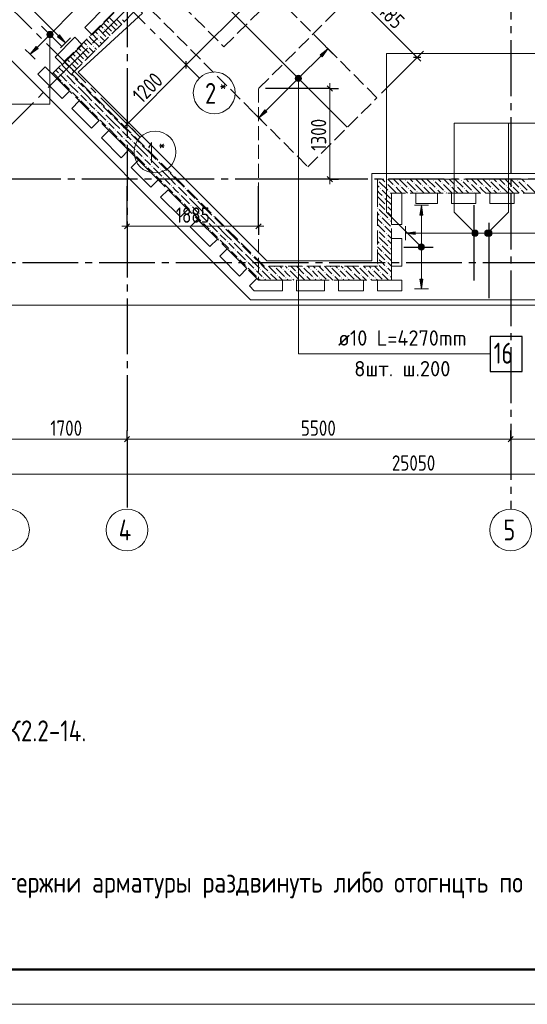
# Model space of a CAD drawing. Header units: millimetres. Extents: x 0 to 43617, y 0 to 59400.
# Tile 10 of 45: x 14785 to 22063, y 0 to 14115. Entities that reach past the tile are written whole.
import ezdxf

# ---------------------------------------------------------------- set-up
doc = ezdxf.new("R2010")
doc.units = ezdxf.units.MM
doc.linetypes.add('______2', pattern=[270, 200, -70])
doc.linetypes.add('______5', pattern=[1100, 800, -100, 100, -100])
for name, color, linetype, lineweight in [('Standard', 7, 'Continuous', 25), ('ДОП Низ по У', 7, 'Continuous', 25), ('Обрамление П-обр. равн.', 7, 'Continuous', 25), ('Оси', 40, '______5', 18), ('Позиционная метка линия выноска', 7, 'Continuous', 13), ('Позиционная метка номер позиции', 7, 'Continuous', 13), ('Примечания', 7, 'Continuous', 25)]:
    doc.layers.add(name, color=color, linetype=linetype, lineweight=lineweight)
doc.layers.add('ЖБ Перекрытие верхний уровень', color=7, linetype='Continuous', lineweight=25, true_color=0xe0e0ff)
doc.layers.add('ЖБ Стена верхний уровень', color=7, linetype='Continuous', lineweight=25, true_color=0x006e00)
doc.styles.add('GOST 2.304-81', font='txt')
doc.styles.add('ISOCPEUR', font='txt')

msp = doc.modelspace()

# ---------------------------------------------------------------- hatches: boundary and pattern name
at = {"layer": 'ДОП Низ по У', "linetype": 'Continuous', "lineweight": 13, "transparency": 33554687}
for points in [[(19120, 13585), (19205, 13698), (19092, 13613)], [(18745, 13283), (18807, 13247), (18754, 13300)], [(18745, 13264), (18790, 13238), (18745, 13283)], [(18745, 13283), (18790, 13238), (18807, 13247)], [(18754, 13300), (18817, 13264), (18771, 13310)], [(18754, 13300), (18807, 13247), (18817, 13264)], [(18771, 13310), (18817, 13264), (18817, 13283)], [(18771, 13310), (18817, 13283), (18790, 13310)], [(18790, 13310), (18817, 13283), (18807, 13300)], [(18771, 13238), (18745, 13264), (18754, 13247)], [(18745, 13264), (18771, 13238), (18790, 13238)]]:
    msp.add_hatch(color=7, dxfattribs=at).paths.add_polyline_path(points)
msp.add_hatch(color=7, dxfattribs=at).paths.add_polyline_path([(18328, 12793), (18215, 12708), (18300, 12821)], flags=16)
at = {"layer": 'ЖБ Стена верхний уровень', "linetype": 'Continuous', "lineweight": 18, "transparency": 33554687}
for points in [[(15994, 13973), (16001, 13980), (16007, 13973), (16001, 13967)], [(16074, 14053), (16081, 14060), (16087, 14053), (16081, 14047)], [(16194, 14013), (16201, 14020), (16207, 14013), (16201, 14007)], [(15914, 13893), (15921, 13900), (15927, 13893), (15921, 13887)], [(16034, 13853), (16041, 13860), (16047, 13853), (16041, 13847)], [(16114, 13933), (16121, 13940), (16127, 13933), (16121, 13927)], [(15754, 13733), (15761, 13740), (15767, 13733), (15761, 13727)], [(15834, 13733), (15841, 13740), (15847, 13733), (15841, 13727)], [(15914, 13813), (15921, 13820), (15927, 13813), (15921, 13807)], [(15594, 13573), (15601, 13580), (15607, 13573), (15601, 13567)], [(15674, 13653), (15681, 13660), (15687, 13653), (15681, 13647)], [(15794, 13613), (15801, 13620), (15807, 13613), (15801, 13607)], [(15514, 13493), (15521, 13500), (15527, 13493), (15521, 13487)], [(15514, 13413), (15521, 13420), (15527, 13413), (15521, 13407)], [(15634, 13453), (15641, 13460), (15647, 13453), (15641, 13447)], [(15714, 13533), (15721, 13540), (15727, 13533), (15721, 13527)], [(15354, 13333), (15361, 13340), (15367, 13333), (15361, 13327)], [(15434, 13333), (15441, 13340), (15447, 13333), (15441, 13327)], [(15554, 13293), (15561, 13300), (15567, 13293), (15561, 13287)], [(15394, 13213), (15401, 13220), (15407, 13213), (15401, 13207)], [(15407, 13213), (15407, 13213), (15401, 13207), (15401, 13207)], [(15474, 13213), (15481, 13220), (15487, 13213), (15481, 13207)], [(15594, 13173), (15601, 13180), (15607, 13173), (15601, 13167)], [(15714, 13133), (15721, 13140), (15727, 13133), (15721, 13127)], [(15514, 13093), (15521, 13100), (15527, 13093), (15521, 13087)], [(15634, 13053), (15641, 13060), (15647, 13053), (15641, 13047)], [(15634, 12973), (15641, 12980), (15647, 12973), (15641, 12967)], [(15754, 12933), (15761, 12940), (15767, 12933), (15761, 12927)], [(15834, 12933), (15841, 12940), (15847, 12933), (15841, 12927)], [(15954, 12893), (15961, 12900), (15967, 12893), (15961, 12887)], [(15794, 12813), (15801, 12820), (15807, 12813), (15801, 12807)], [(15874, 12813), (15881, 12820), (15887, 12813), (15881, 12807)], [(15994, 12773), (16001, 12780), (16007, 12773), (16001, 12767)], [(16114, 12733), (16121, 12740), (16127, 12733), (16121, 12727)], [(15914, 12693), (15921, 12700), (15927, 12693), (15921, 12687)], [(16034, 12653), (16041, 12660), (16047, 12653), (16041, 12647)], [(16034, 12573), (16041, 12580), (16047, 12573), (16041, 12567)], [(16154, 12533), (16161, 12540), (16167, 12533), (16161, 12527)], [(16234, 12533), (16241, 12540), (16247, 12533), (16241, 12527)], [(16354, 12493), (16361, 12500), (16367, 12493), (16361, 12487)], [(16194, 12413), (16201, 12420), (16207, 12413), (16201, 12407)], [(16274, 12413), (16281, 12420), (16287, 12413), (16281, 12407)], [(16314, 12293), (16321, 12300), (16327, 12293), (16321, 12287)], [(16394, 12373), (16401, 12380), (16407, 12373), (16401, 12367)], [(16514, 12333), (16521, 12340), (16527, 12333), (16521, 12327)], [(16434, 12253), (16441, 12260), (16447, 12253), (16441, 12247)], [(16434, 12173), (16441, 12180), (16447, 12173), (16441, 12167)], [(16554, 12133), (16561, 12140), (16567, 12133), (16561, 12127)], [(16634, 12133), (16641, 12140), (16647, 12133), (16641, 12127)], [(16594, 12013), (16601, 12020), (16607, 12013), (16601, 12007)], [(16674, 12013), (16681, 12020), (16687, 12013), (16681, 12007)], [(16754, 12093), (16761, 12100), (16767, 12093), (16761, 12087)], [(16714, 11893), (16721, 11900), (16727, 11893), (16721, 11887)], [(16794, 11973), (16801, 11980), (16807, 11973), (16801, 11967)], [(16834, 11853), (16841, 11860), (16847, 11853), (16841, 11847)], [(16914, 11933), (16921, 11940), (16927, 11933), (16921, 11927)], [(16834, 11773), (16841, 11780), (16847, 11773), (16841, 11767)], [(16954, 11733), (16961, 11740), (16967, 11733), (16961, 11727)], [(17034, 11733), (17041, 11740), (17047, 11733), (17041, 11727)], [(19914, 11813), (19921, 11820), (19927, 11813), (19921, 11807)], [(20034, 11773), (20041, 11780), (20047, 11773), (20041, 11767)], [(20154, 11733), (20161, 11740), (20167, 11733), (20161, 11727)], [(20234, 11733), (20241, 11740), (20247, 11733), (20241, 11727)], [(20314, 11813), (20321, 11820), (20327, 11813), (20321, 11807)], [(20434, 11773), (20441, 11780), (20447, 11773), (20441, 11767)], [(20554, 11733), (20561, 11740), (20567, 11733), (20561, 11727)], [(20634, 11733), (20641, 11740), (20647, 11733), (20641, 11727)], [(20714, 11813), (20721, 11820), (20727, 11813), (20721, 11807)], [(20834, 11773), (20841, 11780), (20847, 11773), (20841, 11767)], [(20954, 11733), (20961, 11740), (20967, 11733), (20961, 11727)], [(21034, 11733), (21041, 11740), (21047, 11733), (21041, 11727)], [(21114, 11813), (21121, 11820), (21127, 11813), (21121, 11807)], [(21234, 11773), (21241, 11780), (21247, 11773), (21241, 11767)], [(21354, 11733), (21361, 11740), (21367, 11733), (21361, 11727)], [(21434, 11733), (21441, 11740), (21447, 11733), (21441, 11727)], [(21514, 11813), (21521, 11820), (21527, 11813), (21521, 11807)], [(21634, 11773), (21641, 11780), (21647, 11773), (21641, 11767)], [(21754, 11733), (21761, 11740), (21767, 11733), (21761, 11727)], [(21834, 11733), (21841, 11740), (21847, 11733), (21841, 11727)], [(21914, 11813), (21921, 11820), (21927, 11813), (21921, 11807)], [(22034, 11773), (22041, 11780), (22047, 11773), (22041, 11767)], [(16994, 11613), (17001, 11620), (17007, 11613), (17001, 11607)], [(17074, 11613), (17081, 11620), (17087, 11613), (17081, 11607)], [(17154, 11693), (17161, 11700), (17167, 11693), (17161, 11687)], [(17194, 11573), (17201, 11580), (17207, 11573), (17201, 11567)], [(19954, 11693), (19961, 11700), (19967, 11693), (19961, 11687)], [(19994, 11573), (20001, 11580), (20007, 11573), (20001, 11567)], [(20074, 11653), (20081, 11660), (20087, 11653), (20081, 11647)], [(20354, 11693), (20361, 11700), (20367, 11693), (20361, 11687)], [(20474, 11653), (20481, 11660), (20487, 11653), (20481, 11647)], [(20754, 11693), (20761, 11700), (20767, 11693), (20761, 11687)], [(20874, 11653), (20881, 11660), (20887, 11653), (20881, 11647)], [(21154, 11693), (21161, 11700), (21167, 11693), (21161, 11687)], [(21274, 11653), (21281, 11660), (21287, 11653), (21281, 11647)], [(21554, 11693), (21561, 11700), (21567, 11693), (21561, 11687)], [(21674, 11653), (21681, 11660), (21687, 11653), (21681, 11647)], [(21954, 11693), (21961, 11700), (21967, 11693), (21961, 11687)], [(17114, 11493), (17121, 11500), (17127, 11493), (17121, 11487)], [(17234, 11453), (17241, 11460), (17247, 11453), (17241, 11447)], [(17314, 11533), (17321, 11540), (17327, 11533), (17321, 11527)], [(19914, 11493), (19921, 11500), (19927, 11493), (19921, 11487)], [(20034, 11453), (20041, 11460), (20047, 11453), (20041, 11447)], [(17234, 11373), (17241, 11380), (17247, 11373), (17241, 11367)], [(17354, 11333), (17361, 11340), (17367, 11333), (17361, 11327)], [(17434, 11333), (17441, 11340), (17447, 11333), (17441, 11327)], [(17554, 11293), (17561, 11300), (17567, 11293), (17561, 11287)], [(19914, 11413), (19921, 11420), (19927, 11413), (19921, 11407)], [(19954, 11293), (19961, 11300), (19967, 11293), (19961, 11287)], [(20034, 11373), (20041, 11380), (20047, 11373), (20041, 11367)], [(17394, 11213), (17401, 11220), (17407, 11213), (17401, 11207)], [(17474, 11213), (17481, 11220), (17487, 11213), (17481, 11207)], [(17594, 11173), (17601, 11180), (17607, 11173), (17601, 11167)], [(19994, 11173), (20001, 11180), (20007, 11173), (20001, 11167)], [(20074, 11253), (20081, 11260), (20087, 11253), (20081, 11247)], [(17514, 11093), (17521, 11100), (17527, 11093), (17521, 11087)], [(17634, 11053), (17641, 11060), (17647, 11053), (17641, 11047)], [(17714, 11133), (17721, 11140), (17727, 11133), (17721, 11127)], [(19914, 11093), (19921, 11100), (19927, 11093), (19921, 11087)], [(19914, 11013), (19921, 11020), (19927, 11013), (19921, 11007)], [(20034, 11053), (20041, 11060), (20047, 11053), (20041, 11047)], [(17634, 10973), (17641, 10980), (17647, 10973), (17641, 10967)], [(17754, 10933), (17761, 10940), (17767, 10933), (17761, 10927)], [(17834, 10933), (17841, 10940), (17847, 10933), (17841, 10927)], [(17954, 10893), (17961, 10900), (17967, 10893), (17961, 10887)], [(19954, 10893), (19961, 10900), (19967, 10893), (19961, 10887)], [(20034, 10973), (20041, 10980), (20047, 10973), (20041, 10967)], [(17794, 10813), (17801, 10820), (17807, 10813), (17801, 10807)], [(17874, 10813), (17881, 10820), (17887, 10813), (17881, 10807)], [(17994, 10773), (18001, 10780), (18007, 10773), (18001, 10767)], [(18114, 10733), (18121, 10740), (18127, 10733), (18121, 10727)], [(19994, 10773), (20001, 10780), (20007, 10773), (20001, 10767)], [(20074, 10853), (20081, 10860), (20087, 10853), (20081, 10847)], [(17914, 10693), (17921, 10700), (17927, 10693), (17921, 10687)], [(18034, 10653), (18041, 10660), (18047, 10653), (18041, 10647)], [(19914, 10693), (19921, 10700), (19927, 10693), (19921, 10687)], [(19914, 10613), (19921, 10620), (19927, 10613), (19921, 10607)], [(20034, 10653), (20041, 10660), (20047, 10653), (20041, 10647)], [(18034, 10573), (18041, 10580), (18047, 10573), (18041, 10567)], [(18154, 10533), (18161, 10540), (18167, 10533), (18161, 10527)], [(18234, 10533), (18241, 10540), (18247, 10533), (18241, 10527)], [(18354, 10493), (18361, 10500), (18367, 10493), (18361, 10487)], [(18434, 10573), (18441, 10580), (18447, 10573), (18441, 10567)], [(18474, 10453), (18481, 10460), (18487, 10453), (18481, 10447)], [(18554, 10533), (18561, 10540), (18567, 10533), (18561, 10527)], [(18634, 10533), (18641, 10540), (18647, 10533), (18641, 10527)], [(18754, 10493), (18761, 10500), (18767, 10493), (18761, 10487)], [(18834, 10573), (18841, 10580), (18847, 10573), (18841, 10567)], [(18874, 10453), (18881, 10460), (18887, 10453), (18881, 10447)], [(18954, 10533), (18961, 10540), (18967, 10533), (18961, 10527)], [(19034, 10533), (19041, 10540), (19047, 10533), (19041, 10527)], [(19154, 10493), (19161, 10500), (19167, 10493), (19161, 10487)], [(19234, 10573), (19241, 10580), (19247, 10573), (19241, 10567)], [(19274, 10453), (19281, 10460), (19287, 10453), (19281, 10447)], [(19354, 10533), (19361, 10540), (19367, 10533), (19361, 10527)], [(19434, 10533), (19441, 10540), (19447, 10533), (19441, 10527)], [(19554, 10493), (19561, 10500), (19567, 10493), (19561, 10487)], [(19634, 10573), (19641, 10580), (19647, 10573), (19641, 10567)], [(19674, 10453), (19681, 10460), (19687, 10453), (19681, 10447)], [(19754, 10533), (19761, 10540), (19767, 10533), (19761, 10527)], [(19834, 10533), (19841, 10540), (19847, 10533), (19841, 10527)], [(19954, 10493), (19961, 10500), (19967, 10493), (19961, 10487)], [(20034, 10573), (20041, 10580), (20047, 10573), (20041, 10567)], [(20074, 10453), (20081, 10460), (20087, 10453), (20081, 10447)], [(18194, 10413), (18201, 10420), (18207, 10413), (18201, 10407)], [(18274, 10413), (18281, 10420), (18287, 10413), (18281, 10407)], [(18594, 10413), (18601, 10420), (18607, 10413), (18601, 10407)], [(18674, 10413), (18681, 10420), (18687, 10413), (18681, 10407)], [(18994, 10413), (19001, 10420), (19007, 10413), (19001, 10407)], [(19074, 10413), (19081, 10420), (19087, 10413), (19081, 10407)], [(19394, 10413), (19401, 10420), (19407, 10413), (19401, 10407)], [(19474, 10413), (19481, 10420), (19487, 10413), (19481, 10407)], [(19794, 10413), (19801, 10420), (19807, 10413), (19801, 10407)], [(19874, 10413), (19881, 10420), (19887, 10413), (19881, 10407)]]:
    msp.add_hatch(color=7, dxfattribs=at).paths.add_polyline_path(points, flags=16)
at = {"layer": 'Обрамление П-обр. равн.', "linetype": 'Continuous', "lineweight": 13, "transparency": 33554687}
for points in [[(15175, 13913), (15250, 13870), (15187, 13933)], [(15175, 13890), (15230, 13858), (15175, 13913)], [(15175, 13913), (15230, 13858), (15250, 13870)], [(15207, 13858), (15175, 13890), (15187, 13870)], [(15175, 13890), (15207, 13858), (15230, 13858)], [(15187, 13933), (15262, 13890), (15207, 13945)], [(15187, 13933), (15250, 13870), (15262, 13890)], [(15207, 13945), (15262, 13890), (15262, 13913)], [(15207, 13945), (15262, 13913), (15230, 13945)], [(15230, 13945), (15262, 13913), (15250, 13933)], [(15328, 13869), (15441, 13784), (15356, 13898)], [(20564, 11315), (20544, 11455), (20524, 11315)], [(21475, 11033), (21475, 11078), (21469, 11055)], [(21475, 11078), (21492, 11016), (21492, 11094)], [(21475, 11078), (21475, 11033), (21492, 11016)], [(21492, 11094), (21514, 11010), (21514, 11100)], [(21492, 11094), (21492, 11016), (21514, 11010)], [(21514, 11100), (21514, 11010), (21536, 11016)], [(21514, 11100), (21536, 11016), (21536, 11094)], [(21536, 11094), (21536, 11016), (21553, 11033)], [(21536, 11094), (21553, 11033), (21553, 11078)], [(21553, 11078), (21553, 11033), (21559, 11055)], [(20499, 10855), (20589, 10855), (20583, 10878)], [(20499, 10855), (20583, 10878), (20505, 10878)], [(20505, 10878), (20583, 10878), (20566, 10894)], [(20505, 10878), (20566, 10894), (20521, 10894)], [(20521, 10894), (20566, 10894), (20544, 10900)], [(20505, 10833), (20589, 10855), (20499, 10855)], [(20505, 10833), (20583, 10833), (20589, 10855)], [(20521, 10816), (20583, 10833), (20505, 10833)], [(20521, 10816), (20566, 10816), (20583, 10833)], [(20566, 10816), (20521, 10816), (20544, 10810)]]:
    msp.add_hatch(color=7, dxfattribs=at).paths.add_polyline_path(points)
for points in [[(15049, 13704), (14935, 13619), (15020, 13732)], [(20454, 11035), (20314, 11055), (20454, 11075)], [(20564, 10395), (20544, 10255), (20524, 10395)]]:
    msp.add_hatch(color=7, dxfattribs=at).paths.add_polyline_path(points, flags=16)
at = {"layer": 'Позиционная метка номер позиции', "linetype": 'Continuous', "lineweight": 13, "transparency": 33554687}
for points in [[(15257, 13924), (15180, 13924), (15173, 13902)], [(15257, 13924), (15173, 13902), (15263, 13902)], [(15263, 13902), (15173, 13902), (15180, 13879)], [(15241, 13940), (15196, 13940), (15180, 13924)], [(15241, 13940), (15180, 13924), (15257, 13924)], [(15263, 13902), (15180, 13879), (15257, 13879)], [(15257, 13879), (15180, 13879), (15196, 13863)], [(15196, 13940), (15241, 13940), (15218, 13947)], [(15257, 13879), (15196, 13863), (15241, 13863)], [(15241, 13863), (15196, 13863), (15218, 13857)], [(18819, 13296), (18742, 13296), (18736, 13274)], [(18819, 13296), (18736, 13274), (18826, 13274)], [(18826, 13274), (18736, 13274), (18742, 13251)], [(18803, 13312), (18758, 13312), (18742, 13296)], [(18803, 13312), (18742, 13296), (18819, 13296)], [(18826, 13274), (18742, 13251), (18819, 13251)], [(18758, 13312), (18803, 13312), (18781, 13319)], [(18819, 13251), (18742, 13251), (18758, 13235)], [(18819, 13251), (18758, 13235), (18803, 13235)], [(18803, 13235), (18758, 13235), (18781, 13229)], [(21282, 11023), (21325, 11098), (21271, 11044)], [(21271, 11044), (21325, 11098), (21303, 11098)], [(21271, 11044), (21303, 11098), (21271, 11066)], [(21271, 11066), (21303, 11098), (21282, 11087)], [(21282, 11023), (21346, 11087), (21325, 11098)], [(21303, 11012), (21346, 11087), (21282, 11023)], [(21303, 11012), (21357, 11066), (21346, 11087)], [(21325, 11012), (21357, 11066), (21303, 11012)], [(21325, 11012), (21357, 11044), (21357, 11066)], [(21357, 11044), (21325, 11012), (21346, 11023)], [(21451, 11066), (21526, 11023), (21462, 11087)], [(21451, 11044), (21505, 11012), (21451, 11066)], [(21451, 11066), (21505, 11012), (21526, 11023)], [(21483, 11012), (21451, 11044), (21462, 11023)], [(21451, 11044), (21483, 11012), (21505, 11012)], [(21462, 11087), (21537, 11044), (21483, 11098)], [(21462, 11087), (21526, 11023), (21537, 11044)], [(21483, 11098), (21537, 11044), (21537, 11066)], [(21483, 11098), (21537, 11066), (21505, 11098)], [(21505, 11098), (21537, 11066), (21526, 11087)], [(20512, 10823), (20555, 10898), (20501, 10844)], [(20501, 10844), (20555, 10898), (20533, 10898)], [(20501, 10844), (20533, 10898), (20501, 10866)], [(20501, 10866), (20533, 10898), (20512, 10887)], [(20512, 10823), (20576, 10887), (20555, 10898)], [(20533, 10812), (20576, 10887), (20512, 10823)], [(20533, 10812), (20587, 10866), (20576, 10887)], [(20555, 10812), (20587, 10866), (20533, 10812)], [(20555, 10812), (20587, 10844), (20587, 10866)], [(20587, 10844), (20555, 10812), (20576, 10823)]]:
    msp.add_hatch(color=7, dxfattribs=at).paths.add_polyline_path(points)

# ---------------------------------------------------------------- linework, layer by layer
at = {"layer": 'Standard', "color": 7, "linetype": 'Continuous', "lineweight": 13, "transparency": 33554687}
for p, q in [((17173, 13468), (21847, 18142)), ((20485, 13575), (19435, 14625)), ((20485, 13575), (20538, 13522)), ((16324, 12619), (17173, 13468)), ((19230, 13129), (19230, 13204)), ((16324, 12619), (16271, 12566)), ((19230, 11830), (19230, 11755)), ((16324, 11154), (16249, 11154)), ((18210, 11154), (16324, 11154)), ((18210, 11154), (18285, 11154)), ((14624, 8100), (16324, 8100)), ((16324, 8100), (21824, 8100)), ((21824, 8100), (23074, 8100)), ((32974, 7600), (7924, 7600))]:
    msp.add_line(p, q, dxfattribs=at)
at = {"layer": 'Standard', "color": 251, "linetype": 'Continuous', "lineweight": -3, "true_color": 0x656565, "transparency": 33554687}
for p, q in [((17173, 13468), (17084, 13556)), ((20485, 13575), (19974, 13063)), ((20485, 13575), (20397, 13487)), ((20485, 13575), (20574, 13663)), ((17173, 13468), (17261, 13379)), ((17173, 13468), (17291, 13349)), ((19230, 13129), (18310, 13129)), ((19230, 13129), (19105, 13129)), ((19230, 13129), (19355, 13129)), ((16324, 12619), (16236, 12707)), ((16324, 12619), (16412, 12531)), ((16324, 12619), (16443, 12501)), ((16324, 11154), (16324, 11730)), ((18210, 11154), (18210, 11730)), ((19230, 11830), (18310, 11830)), ((19230, 11830), (19105, 11830)), ((19230, 11830), (19355, 11830)), ((16324, 11154), (16324, 11279)), ((16324, 11154), (16324, 11029)), ((18210, 11154), (18210, 11279)), ((18210, 11154), (18210, 11029)), ((16324, 8100), (16324, 8225)), ((21824, 8100), (21824, 8225)), ((16324, 8100), (16324, 7975)), ((16324, 8100), (16324, 7648)), ((21824, 8100), (21824, 7975)), ((21824, 8100), (21824, 7648))]:
    msp.add_line(p, q, dxfattribs=at)
at = {"layer": 'Standard', "color": 7, "linetype": 'Continuous', "lineweight": 25, "transparency": 33554687}
for p, q in [((20538, 13575), (20432, 13575)), ((17173, 13415), (17173, 13521)), ((19193, 13167), (19268, 13092)), ((16324, 12566), (16324, 12672)), ((19193, 11868), (19268, 11792)), ((16361, 11191), (16286, 11116)), ((18247, 11191), (18172, 11116)), ((16286, 8062), (16361, 8138)), ((21786, 8062), (21861, 8138))]:
    msp.add_line(p, q, dxfattribs=at)
at = {"layer": 'Standard', "color": 7, "linetype": 'Continuous', "lineweight": 13, "transparency": 33554687}
msp.add_lwpolyline([(0, 0), (42000, 0), (42000, 59400), (0, 59400), (0, 0)], close=True, dxfattribs=at)
at = {"layer": 'Standard', "color": 7, "linetype": 'Continuous', "lineweight": 50, "transparency": 33554687}
msp.add_lwpolyline([(2000, 58900), (41500, 58900), (41500, 500), (2000, 500), (2000, 58900)], close=True, dxfattribs=at)
at = {"layer": 'Standard', "color": 254, "linetype": 'Continuous', "lineweight": 13, "true_color": 0xc4c4ff, "transparency": 33554687}
msp.add_lwpolyline([(7319, 10025), (33145, 10025), (33145, 57291), (7319, 57291), (7319, 10025)], dxfattribs=at)
at = {"layer": 'Standard', "color": 7, "linetype": 'Continuous', "lineweight": 13, "transparency": 33554687}
msp.add_lwpolyline([(19230, 13129), (19230, 12208), (19230, 12208), (19230, 11830)], dxfattribs=at)
at = {"layer": 'ДОП Низ по У', "color": 7, "linetype": 'Continuous', "lineweight": 18, "transparency": 33554687}
msp.add_line((19479, 12576), (16466, 15588), dxfattribs=at)
at = {"layer": 'ДОП Низ по У', "color": 251, "linetype": 'Continuous', "lineweight": 13, "true_color": 0x494949, "transparency": 33554687}
for p, q in [((19205, 13698), (19092, 13613)), ((19120, 13585), (19205, 13698)), ((19205, 13698), (19134, 13769)), ((19205, 13698), (19276, 13627)), ((19205, 13698), (19205, 13698)), ((18802, 13295), (19106, 13599)), ((19092, 13613), (19120, 13585)), ((18754, 13300), (18754, 13300)), ((18314, 12807), (18760, 13252)), ((18807, 13247), (18807, 13247)), ((18215, 12708), (18144, 12779)), ((18215, 12708), (18300, 12821)), ((18328, 12793), (18215, 12708)), ((18215, 12708), (18286, 12637)), ((18215, 12708), (18215, 12708)), ((18300, 12821), (18328, 12793))]:
    msp.add_line(p, q, dxfattribs=at)
at = {"layer": 'ДОП Низ по У', "color": 7, "linetype": 'Continuous', "lineweight": 13, "transparency": 33554687}
msp.add_line((19330, 9324), (21438, 9324), dxfattribs=at)
at = {"layer": 'ДОП Низ по У', "color": 7, "linetype": 'Continuous', "lineweight": 25, "transparency": 33554687}
msp.add_lwpolyline([(21530, 9074), (21990, 9074), (21990, 9574), (21530, 9574), (21530, 9074)], dxfattribs=at)
at = {"layer": 'ДОП Низ по У', "color": 251, "linetype": 'Continuous', "lineweight": 13, "true_color": 0x494949, "transparency": 33554687}
msp.add_circle((18781, 13274), 37.5, dxfattribs=at)
at = {"layer": 'ЖБ Перекрытие верхний уровень', "color": 7, "linetype": 'Continuous', "lineweight": 18, "transparency": 33554687}
for p, q in [((13214, 14980), (18094, 10100)), ((15717, 14004), (16035, 14322)), ((16141, 14216), (15823, 13898)), ((15823, 13898), (15717, 14004)), ((15293, 13580), (15575, 13863)), ((15575, 13863), (15681, 13757)), ((15681, 13757), (15399, 13474)), ((15399, 13474), (15293, 13580)), ((15045, 13332), (15151, 13438)), ((15151, 13438), (15498, 13092)), ((15392, 12986), (15045, 13332)), ((15498, 13092), (15392, 12986)), ((15533, 12844), (15639, 12950)), ((15639, 12950), (15922, 12668)), ((15816, 12561), (15533, 12844)), ((15922, 12668), (15816, 12561)), ((15957, 12420), (16063, 12526)), ((16063, 12526), (16346, 12243)), ((16240, 12137), (15957, 12420)), ((16346, 12243), (16240, 12137)), ((16382, 11996), (16488, 12102)), ((16488, 12102), (16771, 11819)), ((16664, 11713), (16382, 11996)), ((16771, 11819), (16664, 11713)), ((16806, 11571), (16912, 11678)), ((16912, 11678), (17195, 11395)), ((20114, 11180), (20114, 11630)), ((20114, 11630), (20264, 11630)), ((20264, 11630), (20264, 11180)), ((20464, 11480), (20464, 11630)), ((20464, 11630), (20774, 11630)), ((20774, 11630), (20774, 11480)), ((20974, 11480), (20974, 11630)), ((20974, 11630), (21324, 11630)), ((21324, 11630), (21324, 11480)), ((21524, 11480), (21524, 11630)), ((21524, 11630), (21874, 11630)), ((21874, 11630), (21874, 11480)), ((17089, 11289), (16806, 11571)), ((20774, 11480), (20464, 11480)), ((21324, 11480), (20974, 11480)), ((21874, 11480), (21524, 11480)), ((17195, 11395), (17089, 11289)), ((17230, 11147), (17336, 11253)), ((17336, 11253), (17619, 10970)), ((20264, 11180), (20114, 11180)), ((17513, 10864), (17230, 11147)), ((17619, 10970), (17513, 10864)), ((20114, 10580), (20114, 10980)), ((20114, 10980), (20264, 10980)), ((20264, 10980), (20264, 10580)), ((17654, 10723), (17760, 10829)), ((17760, 10829), (18043, 10546)), ((17937, 10440), (17654, 10723)), ((18043, 10546), (17937, 10440)), ((20264, 10580), (20114, 10580)), ((18079, 10299), (18185, 10405)), ((18185, 10405), (18210, 10380)), ((18210, 10380), (18554, 10380)), ((18554, 10380), (18554, 10230)), ((18754, 10230), (18754, 10380)), ((18754, 10380), (19154, 10380)), ((19154, 10380), (19154, 10230)), ((19354, 10230), (19354, 10380)), ((19354, 10380), (19714, 10380)), ((19714, 10380), (19714, 10230)), ((19914, 10230), (19914, 10380)), ((19914, 10380), (20264, 10380)), ((20264, 10380), (20264, 10230)), ((18147, 10230), (18079, 10299)), ((18554, 10230), (18147, 10230)), ((19154, 10230), (18754, 10230)), ((19714, 10230), (19354, 10230)), ((20264, 10230), (19914, 10230)), ((18094, 10100), (33074, 10100))]:
    msp.add_line(p, q, dxfattribs=at)
at = {"layer": 'ЖБ Стена верхний уровень', "color": 251, "linetype": '______2', "lineweight": 13, "true_color": 0x656565, "transparency": 33554687}
for p, q in [((16134, 14223), (15250, 13339)), ((16276, 14082), (16417, 14223)), ((15533, 13339), (16276, 14082)), ((15250, 13339), (15392, 13198)), ((18292, 10580), (15533, 13339)), ((15392, 13198), (18210, 10380)), ((22974, 11830), (19914, 11830)), ((19914, 11830), (19914, 11630)), ((19914, 11630), (19914, 10580)), ((20114, 10380), (20114, 11630)), ((20114, 11630), (26274, 11630)), ((19914, 10580), (18292, 10580)), ((18210, 10380), (19914, 10380)), ((19914, 10380), (20114, 10380))]:
    msp.add_line(p, q, dxfattribs=at)
at = {"layer": 'ЖБ Стена верхний уровень', "color": 9, "linetype": 'Continuous', "lineweight": 18, "true_color": 0xc7c7c7, "transparency": 33554687}
for p, q in [((16063, 14152), (16181, 14033)), ((15903, 13992), (16021, 13873)), ((15943, 14032), (15981, 13993)), ((15983, 14072), (16101, 13953)), ((16023, 14112), (16061, 14073)), ((16164, 13970), (16101, 14033)), ((16221, 14073), (16181, 14113)), ((16244, 14050), (16221, 14073)), ((16261, 14113), (16284, 14090)), ((15783, 13872), (15821, 13833)), ((15821, 13833), (15924, 13730)), ((15823, 13912), (15901, 13833)), ((15863, 13952), (15901, 13913)), ((15981, 13833), (15941, 13873)), ((16004, 13810), (15981, 13833)), ((16084, 13890), (16021, 13953)), ((15623, 13712), (15661, 13673)), ((15663, 13752), (15781, 13633)), ((15703, 13792), (15741, 13753)), ((15743, 13832), (15821, 13753)), ((15821, 13673), (15781, 13713)), ((15861, 13713), (15884, 13690)), ((15941, 13793), (15964, 13770)), ((15463, 13552), (15501, 13513)), ((15503, 13592), (15621, 13473)), ((15543, 13632), (15581, 13593)), ((15583, 13672), (15701, 13553)), ((15684, 13490), (15621, 13553)), ((15764, 13570), (15701, 13633)), ((15844, 13650), (15821, 13673)), ((15343, 13432), (15421, 13353)), ((15383, 13472), (15421, 13433)), ((15421, 13433), (15524, 13330)), ((15423, 13512), (15501, 13433)), ((15581, 13433), (15541, 13473)), ((15604, 13410), (15581, 13433)), ((15263, 13352), (15381, 13233)), ((15303, 13392), (15341, 13353)), ((15421, 13273), (15381, 13313)), ((15444, 13250), (15421, 13273)), ((15461, 13313), (15484, 13290)), ((15484, 13290), (15581, 13193)), ((15524, 13330), (15541, 13313)), ((15541, 13393), (15564, 13370)), ((15581, 13273), (15701, 13153)), ((15421, 13193), (15501, 13113)), ((15461, 13233), (15444, 13250)), ((15501, 13193), (15621, 13073)), ((15741, 13033), (15621, 13153)), ((15581, 13033), (15541, 13073)), ((15621, 12993), (15581, 13033)), ((15661, 13033), (15741, 12953)), ((15741, 13113), (15821, 13033)), ((15741, 13033), (15821, 12953)), ((15821, 13033), (15941, 12913)), ((15661, 12953), (15781, 12833)), ((15821, 12873), (15781, 12913)), ((15861, 12833), (15821, 12873)), ((15861, 12913), (15981, 12793)), ((15981, 12873), (16101, 12753)), ((15821, 12793), (15901, 12713)), ((15901, 12793), (16021, 12673)), ((16141, 12633), (16021, 12753)), ((16141, 12713), (16221, 12633)), ((15981, 12633), (15941, 12673)), ((16021, 12593), (15981, 12633)), ((16061, 12633), (16141, 12553)), ((16141, 12633), (16221, 12553)), ((16221, 12633), (16341, 12513)), ((16061, 12553), (16181, 12433)), ((16221, 12473), (16181, 12513)), ((16261, 12433), (16221, 12473)), ((16261, 12513), (16381, 12393)), ((16381, 12473), (16501, 12353)), ((16221, 12393), (16301, 12313)), ((16301, 12393), (16421, 12273)), ((16541, 12233), (16421, 12353)), ((16541, 12313), (16621, 12233)), ((16381, 12233), (16341, 12273)), ((16421, 12193), (16381, 12233)), ((16461, 12233), (16541, 12153)), ((16461, 12153), (16581, 12033)), ((16541, 12233), (16621, 12153)), ((16621, 12233), (16741, 12113)), ((16621, 12073), (16581, 12113)), ((16661, 12033), (16621, 12073)), ((16661, 12113), (16781, 11993)), ((16781, 12073), (16901, 11953)), ((16621, 11993), (16701, 11913)), ((16701, 11993), (16821, 11873)), ((16781, 11833), (16741, 11873)), ((16941, 11833), (16821, 11953)), ((16941, 11913), (17021, 11833)), ((16821, 11793), (16781, 11833)), ((16861, 11833), (16941, 11753)), ((16861, 11753), (16981, 11633)), ((16941, 11833), (17021, 11753)), ((17021, 11833), (17141, 11713)), ((19914, 11740), (19941, 11713)), ((19941, 11793), (20061, 11673)), ((20021, 11793), (19984, 11830)), ((20061, 11753), (20181, 11633)), ((20064, 11830), (20141, 11753)), ((20144, 11830), (20221, 11753)), ((20224, 11830), (20341, 11713)), ((20341, 11793), (20461, 11673)), ((20421, 11793), (20384, 11830)), ((20461, 11753), (20581, 11633)), ((20464, 11830), (20541, 11753)), ((20544, 11830), (20621, 11753)), ((20624, 11830), (20741, 11713)), ((20741, 11793), (20861, 11673)), ((20821, 11793), (20784, 11830)), ((20861, 11753), (20981, 11633)), ((20864, 11830), (20941, 11753)), ((20944, 11830), (21021, 11753)), ((21024, 11830), (21141, 11713)), ((21141, 11793), (21261, 11673)), ((21221, 11793), (21184, 11830)), ((21261, 11753), (21381, 11633)), ((21264, 11830), (21341, 11753)), ((21344, 11830), (21421, 11753)), ((21424, 11830), (21541, 11713)), ((21541, 11793), (21661, 11673)), ((21621, 11793), (21584, 11830)), ((21661, 11753), (21781, 11633)), ((21664, 11830), (21741, 11753)), ((21744, 11830), (21821, 11753)), ((21824, 11830), (21941, 11713)), ((21941, 11793), (22061, 11673)), ((22021, 11793), (21984, 11830)), ((22061, 11753), (22181, 11633)), ((17021, 11673), (16981, 11713)), ((17061, 11633), (17021, 11673)), ((17021, 11593), (17101, 11513)), ((17061, 11713), (17181, 11593)), ((17101, 11593), (17221, 11473)), ((17181, 11673), (17301, 11553)), ((19914, 11660), (19944, 11630)), ((19914, 11580), (20021, 11473)), ((19944, 11630), (19981, 11593)), ((19981, 11673), (20024, 11630)), ((20024, 11630), (20101, 11553)), ((20104, 11630), (20101, 11633)), ((20114, 11620), (20104, 11630)), ((20221, 11673), (20181, 11713)), ((20261, 11633), (20221, 11673)), ((20261, 11713), (20344, 11630)), ((20381, 11673), (20424, 11630)), ((20504, 11630), (20501, 11633)), ((20621, 11673), (20581, 11713)), ((20661, 11633), (20621, 11673)), ((20661, 11713), (20744, 11630)), ((20781, 11673), (20824, 11630)), ((20904, 11630), (20901, 11633)), ((21021, 11673), (20981, 11713)), ((21061, 11633), (21021, 11673)), ((21061, 11713), (21144, 11630)), ((21181, 11673), (21224, 11630)), ((21304, 11630), (21301, 11633)), ((21421, 11673), (21381, 11713)), ((21461, 11633), (21421, 11673)), ((21461, 11713), (21544, 11630)), ((21581, 11673), (21624, 11630)), ((21704, 11630), (21701, 11633)), ((21821, 11673), (21781, 11713)), ((21861, 11633), (21821, 11673)), ((21861, 11713), (21944, 11630)), ((21981, 11673), (22024, 11630)), ((17181, 11433), (17141, 11473)), ((17341, 11433), (17221, 11553)), ((17341, 11513), (17421, 11433)), ((19981, 11433), (19941, 11473)), ((20114, 11460), (20021, 11553)), ((17221, 11393), (17181, 11433)), ((17261, 11433), (17341, 11353)), ((17261, 11353), (17381, 11233)), ((17341, 11433), (17421, 11353)), ((17421, 11273), (17381, 11313)), ((17421, 11433), (17541, 11313)), ((17461, 11313), (17581, 11193)), ((19914, 11340), (19941, 11313)), ((19941, 11393), (20061, 11273)), ((20021, 11393), (19981, 11433)), ((20061, 11433), (20114, 11380)), ((20061, 11353), (20114, 11300)), ((17461, 11233), (17421, 11273)), ((17421, 11193), (17501, 11113)), ((17501, 11193), (17621, 11073)), ((17581, 11273), (17701, 11153)), ((17741, 11033), (17621, 11153)), ((19914, 11260), (19981, 11193)), ((19914, 11180), (20021, 11073)), ((19981, 11273), (20101, 11153)), ((20114, 11060), (20021, 11153)), ((20114, 11220), (20101, 11233)), ((17581, 11033), (17541, 11073)), ((17621, 10993), (17581, 11033)), ((17661, 11033), (17741, 10953)), ((17741, 11113), (17821, 11033)), ((17741, 11033), (17821, 10953)), ((17821, 11033), (17941, 10913)), ((19981, 11033), (19941, 11073)), ((20021, 10993), (19981, 11033)), ((20061, 11033), (20114, 10980)), ((17661, 10953), (17781, 10833)), ((17821, 10873), (17781, 10913)), ((17861, 10833), (17821, 10873)), ((17861, 10913), (17981, 10793)), ((17981, 10873), (18101, 10753)), ((19914, 10940), (19941, 10913)), ((19941, 10993), (20061, 10873)), ((19981, 10873), (20101, 10753)), ((20061, 10953), (20114, 10900)), ((17821, 10793), (17901, 10713)), ((17901, 10793), (18021, 10673)), ((18141, 10633), (18021, 10753)), ((19914, 10860), (19981, 10793)), ((19914, 10780), (20021, 10673)), ((20114, 10660), (20021, 10753)), ((20114, 10820), (20101, 10833)), ((17981, 10633), (17941, 10673)), ((18021, 10593), (17981, 10633)), ((18061, 10633), (18141, 10553)), ((18141, 10713), (18221, 10633)), ((18141, 10633), (18221, 10553)), ((18221, 10633), (18287, 10567)), ((19981, 10633), (19941, 10673)), ((19941, 10593), (20061, 10473)), ((20021, 10593), (19981, 10633)), ((20061, 10633), (20114, 10580)), ((18061, 10553), (18181, 10433)), ((18221, 10473), (18181, 10513)), ((18240, 10454), (18221, 10473)), ((18261, 10433), (18240, 10454)), ((18261, 10513), (18264, 10510)), ((18264, 10510), (18381, 10393)), ((18287, 10567), (18341, 10513)), ((18354, 10580), (18461, 10473)), ((18381, 10473), (18474, 10380)), ((18461, 10553), (18581, 10433)), ((18514, 10580), (18541, 10553)), ((18621, 10473), (18581, 10513)), ((18594, 10580), (18621, 10553)), ((18661, 10433), (18621, 10473)), ((18661, 10513), (18781, 10393)), ((18674, 10580), (18741, 10513)), ((18754, 10580), (18861, 10473)), ((18781, 10473), (18874, 10380)), ((18861, 10553), (18981, 10433)), ((18914, 10580), (18941, 10553)), ((19021, 10473), (18981, 10513)), ((18994, 10580), (19021, 10553)), ((19061, 10433), (19021, 10473)), ((19061, 10513), (19181, 10393)), ((19074, 10580), (19141, 10513)), ((19154, 10580), (19261, 10473)), ((19181, 10473), (19274, 10380)), ((19261, 10553), (19381, 10433)), ((19314, 10580), (19341, 10553)), ((19421, 10473), (19381, 10513)), ((19394, 10580), (19421, 10553)), ((19461, 10433), (19421, 10473)), ((19461, 10513), (19581, 10393)), ((19474, 10580), (19541, 10513)), ((19554, 10580), (19661, 10473)), ((19581, 10473), (19674, 10380)), ((19661, 10553), (19781, 10433)), ((19714, 10580), (19741, 10553)), ((19821, 10473), (19781, 10513)), ((19794, 10580), (19821, 10553)), ((19861, 10433), (19821, 10473)), ((19861, 10513), (19914, 10460)), ((19874, 10580), (19914, 10540)), ((19914, 10540), (19941, 10513)), ((19914, 10460), (19981, 10393)), ((19981, 10473), (20074, 10380)), ((20061, 10553), (20114, 10500)), ((18221, 10393), (18234, 10380)), ((18301, 10393), (18314, 10380)), ((18554, 10380), (18501, 10433)), ((18621, 10393), (18634, 10380)), ((18701, 10393), (18714, 10380)), ((18954, 10380), (18901, 10433)), ((19021, 10393), (19034, 10380)), ((19101, 10393), (19114, 10380)), ((19354, 10380), (19301, 10433)), ((19421, 10393), (19434, 10380)), ((19501, 10393), (19514, 10380)), ((19754, 10380), (19701, 10433)), ((19821, 10393), (19834, 10380)), ((19901, 10393), (19914, 10380)), ((19914, 10380), (19914, 10380)), ((20114, 10420), (20101, 10433))]:
    msp.add_line(p, q, dxfattribs=at)
at = {"layer": 'Обрамление П-обр. равн.', "color": 251, "linetype": 'Continuous', "lineweight": 13, "true_color": 0x494949, "transparency": 33554687}
for p, q in [((14331, 14895), (15342, 13883)), ((15240, 13923), (15544, 14227)), ((15034, 13718), (15197, 13880)), ((15187, 13933), (15187, 13933)), ((15250, 13870), (15250, 13870)), ((15356, 13898), (15328, 13869)), ((15328, 13869), (15441, 13784)), ((15441, 13784), (15356, 13898)), ((15441, 13784), (15512, 13855)), ((14935, 13619), (15020, 13732)), ((15049, 13704), (14935, 13619)), ((15020, 13732), (15049, 13704)), ((15441, 13784), (15370, 13714)), ((15441, 13784), (15441, 13784)), ((14935, 13619), (14865, 13689)), ((14935, 13619), (15006, 13548)), ((14935, 13619), (14935, 13619)), ((20544, 11455), (20444, 11455)), ((20544, 11455), (20524, 11315)), ((20564, 11315), (20544, 11455)), ((20544, 11455), (20644, 11455)), ((20544, 11455), (20544, 11455)), ((20524, 11315), (20564, 11315)), ((20544, 10885), (20544, 11315)), ((20314, 11055), (20314, 11155)), ((20314, 11055), (20454, 11075)), ((20454, 11035), (20314, 11055)), ((20314, 11055), (20314, 10955)), ((20314, 11055), (20314, 11055)), ((20454, 11075), (20454, 11035)), ((20454, 11055), (21484, 11055)), ((21514, 11100), (21514, 11100)), ((21514, 11010), (21514, 11010)), ((21544, 11055), (25974, 11055)), ((20499, 10855), (20499, 10855)), ((20544, 10395), (20544, 10825)), ((20589, 10855), (20589, 10855)), ((20544, 10255), (20524, 10395)), ((20524, 10395), (20564, 10395)), ((20564, 10395), (20544, 10255)), ((20544, 10255), (20444, 10255)), ((20544, 10255), (20644, 10255)), ((20544, 10255), (20544, 10255))]:
    msp.add_line(p, q, dxfattribs=at)
at = {"layer": 'Обрамление П-обр. равн.', "color": 7, "linetype": 'Continuous', "lineweight": 25, "transparency": 33554687}
for p, q in [((15395, 13725), (15098, 14022)), ((21294, 11455), (21294, 10375)), ((21514, 10125), (21514, 11205)), ((20294, 10855), (20714, 10855))]:
    msp.add_line(p, q, dxfattribs=at)
at = {"layer": 'Обрамление П-обр. равн.', "color": 251, "linetype": 'Continuous', "lineweight": 13, "true_color": 0x494949, "transparency": 33554687}
for centre in [(15218, 13902), (21514, 11055), (20544, 10855)]:
    msp.add_circle(centre, 45, dxfattribs=at)
at = {"layer": 'Оси', "color": 8, "linetype": '______5', "lineweight": -3, "transparency": 33554687}
for p, q in [((21824, 57820), (21824, 7100)), ((16324, 57420), (16324, 7100)), ((14416, 12363), (32365, 30313)), ((17362, 13278), (8222, 22419)), ((16513, 12430), (7200, 21743)), ((34074, 11830), (4600, 11830)), ((33224, 10630), (4600, 10630))]:
    msp.add_line(p, q, dxfattribs=at)
at = {"layer": 'Оси', "color": 7, "linetype": 'Continuous', "lineweight": 13, "transparency": 33554687}
for centre in [(17574, 13066), (16725, 12218), (14624, 6800), (16324, 6800), (21824, 6800)]:
    msp.add_circle(centre, 300, dxfattribs=at)
at = {"layer": 'Позиционная метка линия выноска', "color": 251, "linetype": 'Continuous', "lineweight": 13, "true_color": 0x494949, "transparency": 33554687}
msp.add_lwpolyline([(7975, 21025), (10508, 18479), (11391, 19362), (16546, 14207), (15623, 13362), (18326, 10660), (19834, 10660), (19834, 11910), (26554, 11910), (26554, 10660), (29494, 10660), (29494, 11910), (33024, 11910)], dxfattribs=at)
at = {"layer": 'Позиционная метка номер позиции', "color": 7, "linetype": 'Continuous', "lineweight": 13, "transparency": 33554687}
for p, q in [((15173, 13902), (15173, 13902)), ((15218, 13947), (15218, 13947)), ((15218, 13857), (15218, 13857)), ((15263, 13902), (15263, 13902)), ((18736, 13274), (18736, 13274)), ((18781, 13319), (18781, 13319)), ((18826, 13274), (18826, 13274)), ((18781, 13229), (18781, 13229)), ((21282, 11087), (21282, 11087)), ((21282, 11023), (21282, 11023)), ((21346, 11087), (21346, 11087)), ((21346, 11023), (21346, 11023)), ((21462, 11087), (21462, 11087)), ((21462, 11023), (21462, 11023)), ((21526, 11087), (21526, 11087)), ((21526, 11023), (21526, 11023)), ((20512, 10887), (20512, 10887)), ((20576, 10887), (20576, 10887)), ((20512, 10823), (20512, 10823)), ((20576, 10823), (20576, 10823))]:
    msp.add_line(p, q, dxfattribs=at)
for points in [[(15218, 13902), (15218, 12902), (10714, 12902)], [(20544, 10855), (20044, 11355), (20044, 13630), (24294, 13630)], [(18781, 13274), (18781, 9324), (21530, 9324)], [(21314, 11055), (21014, 11355), (21014, 12630), (24294, 12630)], [(21494, 11055), (21794, 11355), (21794, 12630), (24294, 12630)]]:
    msp.add_lwpolyline(points, dxfattribs=at)
for centre in [(15218, 13902), (18781, 13274), (21314, 11055), (21494, 11055), (20544, 10855)]:
    msp.add_circle(centre, 45, dxfattribs=at)
at = {"layer": 'Примечания', "color": 7, "linetype": '______2', "lineweight": 13, "transparency": 33554687}
for p, q in [((29810, 24730), (18210, 13129)), ((18210, 13129), (18210, 10380))]:
    msp.add_line(p, q, dxfattribs=at)
at = {"layer": 'Примечания', "color": 7, "linetype": '______2', "lineweight": 18, "transparency": 33554687}
for p, q in [((17714, 13725), (20734, 16744)), ((19907, 12996), (16887, 16016)), ((15897, 15026), (18917, 12006)), ((16724, 14715), (17714, 13725)), ((18917, 12006), (19907, 12996))]:
    msp.add_line(p, q, dxfattribs=at)

# ---------------------------------------------------------------- texts
at = {"layer": 'Standard', "color": 7, "linetype": 'Continuous', "lineweight": 25, "transparency": 33554687, "char_height": 220, "attachment_point": 7, "style": 'GOST 2.304-81'}
for s, insert, width, rotation in [('1485', (19824, 14307), 610.16, 315), ('1200', (16536, 12902), 625.73, 45), ('1300', (19180, 12237), 610.16, 90)]:
    msp.add_mtext(s, dxfattribs=dict(at, insert=insert, width=width, rotation=rotation))
for s, insert, width in [('1885', (17024, 11204), 610.16), ('1700', (15224, 8150), 625.74), ('5500', (18816, 8150), 641.48), ('25050', (20121, 7650), 782.14)]:
    msp.add_mtext(s, dxfattribs=dict(at, insert=insert, width=width))
at = {"layer": 'Standard', "color": 7, "linetype": 'Continuous', "lineweight": 13, "transparency": 33554687, "insert": (3000, 4070), "char_height": 300, "width": 24680.25, "attachment_point": 1, "line_spacing_factor": 1.084337}
msp.add_mtext('\\A1;{\\fGOST 2.304-81|i0|b0;\\H300.000000;\\W1.000000;\\C7;1. Общие указания см. листы КЖ2.2-1. Ведомость расхода стали см. лист КЖ2.2-14.}\\P{\\fGOST 2.304-81|i0|b0;\\H300.000000;\\W1.000000;\\C7;2. Спецификацию элементов, ведомость деталей см. листы КЖ2.2-14...15.}\\P{\\fGOST 2.304-81|i0|b0;\\H300.000000;\\W1.000000;\\C7;3. Сечения по плите перекрытия см. лист КЖ2.2-23.}\\P{\\fGOST 2.304-81|i0|b0;\\H300.000000;\\W1.000000;\\C7;4. Детали плана см. лист КЖ2.2-24.}\\P{\\fGOST 2.304-81|i0|b0;\\H300.000000;\\W1.000000;\\C7;5. В местах попадания отверстий в зону дополнительного армирования, стержни арматуры раздвинуть либо отогнцть по месту.}\\P', dxfattribs=at)
at = {"layer": 'ДОП Низ по У', "color": 7, "linetype": 'Continuous', "lineweight": 13, "transparency": 33554687, "attachment_point": 7, "style": 'ISOCPEUR'}
for s, insert, char_height, width in [('\\W0.96;ø10 L=4270mm ', (19350, 9442), 220, 2172.6), ('\\W0.75;16', (21580, 9184), 300, 472.28), ('\\W0.97;8шт. ш.200 ', (19581, 9002), 220, 1712.32)]:
    msp.add_mtext(s, dxfattribs=dict(at, insert=insert, char_height=char_height, width=width))
at = {"layer": 'Оси', "color": 7, "linetype": 'Continuous', "lineweight": 25, "transparency": 33554687, "attachment_point": 7, "style": 'ISOCPEUR'}
for s, insert, char_height, width in [('\\W0.80;*', (17652, 13084), 180, 215.91), ('\\W0.78;2', (17442, 12909), 300, 326.41), ('\\W0.80;*', (16774, 12235), 180, 215.89), ('\\W0.56;1', (16624, 12060), 300, 233.34), ('\\W0.80;4', (16204, 6650), 300, 359.83), ('\\W0.78;5', (21719, 6650), 300, 326.41)]:
    msp.add_mtext(s, dxfattribs=dict(at, insert=insert, char_height=char_height, width=width))

doc.saveas('drawing.dxf')
